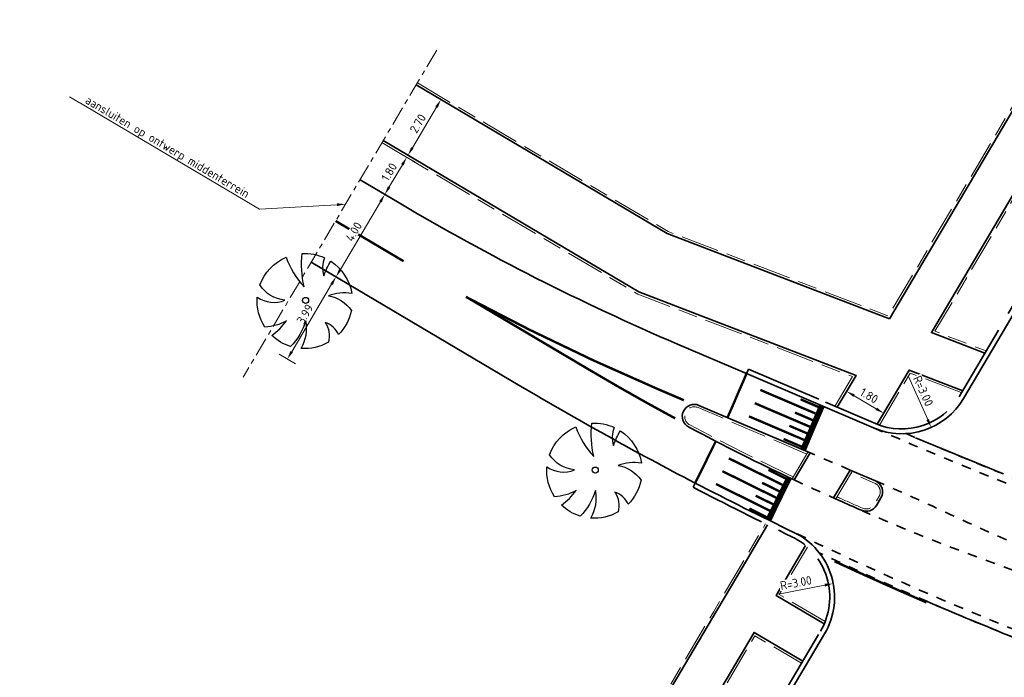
# Model space of a CAD drawing. Header units: metres. Extents: x 90561 to 91301, y 464732 to 465376.
# Tile 21 of 44: x 90961 to 91002, y 464974 to 465001. Entities that reach past the tile are written whole.
import ezdxf
from ezdxf import colors
from ezdxf.entities.mleader import LeaderData, LeaderLine
from ezdxf.math import Vec2, Vec3

# ---------------------------------------------------------------- set-up
doc = ezdxf.new("R2010")
doc.units = ezdxf.units.M
for name, pattern in [('VH-GAZONBAND_100X200', [9.5, 7.5, -2]), ('VH-OPSLUITBAND_100X200', [16, 8, -2, 4, -2]), ('VH-OPSLUITBAND_150X400', [30, 16, -4, 6, -4]), ('VW-1-1_STREEP', [2, 1, -1]), ('VW-30-270_STREEP', [3, 0.3, -2.7]), ('XX-AFBREEK', [7, 4, -1, 1, -1]), ('XX-HIDDEN', [4, 2, -2])]:
    doc.linetypes.add(name, pattern=pattern)
for name, color, linetype, lineweight in [('N-WE-GR-BOOM-S', 90, 'Continuous', 25), ('N-WE-VH-KANTOPSLUITING_GAZONBAND_100X200-G', 90, 'VH-GAZONBAND_100X200', 18), ('N-WE-VH-KANTOPSLUITING_OPSLUITBAND_100X200-G', 150, 'VH-OPSLUITBAND_100X200', 18), ('N-WE-VH-KANTOPSLUITING_OPSLUITBAND_200X250-G', 150, 'VH-OPSLUITBAND_150X400', 35), ('N-WE-VH-KANTOPSLUITING_VOORKANTBAND-G', 50, 'Continuous', 35), ('N-WE-VH-KANTVERHARDING-G', 210, 'Continuous', 35), ('N-WE-VH-MATERIAALGRENS-G', 7, 'XX-HIDDEN', 35), ('X-XX-AL-AFBREEKLIJN-G', 7, 'XX-AFBREEK', 18), ('X-XX-AL-M', 7, 'Continuous', 18), ('X-XX-AL-T18', 10, 'Continuous', 18)]:
    doc.layers.add(name, color=color, linetype=linetype, lineweight=lineweight)
for name, color, linetype, lineweight, true_color in [('N-WE-VH-PLATEAUMARKERING-G', 7, 'Continuous', 50, 0xffffff), ('N-WE-VW-MARKERING_DWARS_DRIEHOEK_5050-G', 7, 'VW-HAAIETAND50-L-N', 35, 0xffffff), ('N-WE-VW-MARKERING_LANGS_STREEP_11_010-G', 7, 'VW-1-1_STREEP', 13, 0xffffff), ('N-WE-VW-MARKERING_LANGS_STREEP_30270-G', 7, 'VW-30-270_STREEP', 13, 0xffffff), ('N-WE-VW-MARKERING_LANGS_STREEP_DOORGETROKKEN_010-G', 7, 'Continuous', 13, 0xffffff)]:
    doc.layers.add(name, color=color, linetype=linetype, lineweight=lineweight, true_color=true_color)
doc.styles.add('NLCS-ISO-M200-T18', font='NLCS-ISO.ttf', dxfattribs={"height": 0.36})
doc.linetypes.add('VW-HAAIETAND50-L-N', pattern='A,0,-0.5,[150,NLCS.SHX,S=1,R=0,X=-0.625,Y=-0.25],-0.5', length=1)
doc.dimstyles.new('NLCS-M200-T18-PIJL_L2_H1', dxfattribs={"dimscale": 0.2, "dimtxt": 2.5, "dimasz": 1.8, "dimexe": 2, "dimexo": 2, "dimgap": 0.7, "dimtad": 1, "dimzin": 0, "dimdsep": 46, "dimtxsty": 'NLCS-ISO-M200-T18', "dimcen": 0, "dimdle": 2, "dimclrd": 256, "dimclre": 256, "dimclrt": 10, "dimadec": 1, "dimazin": 0, "dimtfac": 1, "dimtdec": 3, "dimtofl": 0, "dimtmove": 0, "dimatfit": 3, "dimfxl": 2, "dimfxlon": 1, "dimtfillclr": 256, "dimtolj": 1, "dimtzin": 0, "dimlwd": -1, "dimlwe": -1, "dimarcsym": 0})

# ---------------------------------------------------------------- blocks, each defined once
blk = doc.blocks.new('*D21')
at = {"layer": 'Defpoints', "color": 0, "transparency": 16777216}
for p in [(90994.826, 464977.892), (90991.881, 464977.324)]:
    blk.add_point(p, dxfattribs=at)
at = {"layer": 'X-XX-AL-M', "transparency": 16777216}
blk.add_line((90992.537, 464977.451), (90994.473, 464977.824), dxfattribs=at)
blk.add_solid([(90994.462, 464977.883), (90994.484, 464977.765), (90994.826, 464977.892)], dxfattribs=at)
at = {"layer": 'X-XX-AL-M', "color": 10, "transparency": 16777216, "insert": (90993.267, 464977.917), "char_height": 0.36, "attachment_point": 5, "rotation": 10.9064, "style": 'NLCS-ISO-M200-T18', "bg_fill": 3, "box_fill_scale": 1.1, "bg_fill_color": 256, "bg_fill_true_color": 13158600, "bg_fill_transparency": 0}
blk.add_mtext('\\A1;R=3.00', dxfattribs=at)
blk = doc.blocks.new('baz_boom01')
blk.add_lwpolyline([(0.744, -0.622, -0.21749), (0.879, -1.749, -0.147185), (-0.246, -1.966, 0.215736), (-0.2, -1.21, -0.224989), (-0.758, -1.844, -0.150851), (-1.68, -1.119, 0.190296), (-0.655, -0.544, -0.129376), (-1.89, -0.727, -0.115876), (-2.026, 0.172, 0.078405), (-1.166, 0.078, -0.11516), (-1.938, 0.617, -0.166289), (-1.17, 1.649, 0.257071), (-0.544, 0.677, -0.230127), (-0.706, 1.885, -0.209158), (0.883, 1.769, 0.102084), (0.4, 0.411, -0.079219), (1.428, 1.346, -0.121905), (1.881, 0.505, 0.191542), (1.277, 0.055, -0.057002), (1.932, 0.22, -0.212153), (1.436, -1.316, 0.147861)], format="xyb", close=True)
blk.add_circle((0, 0), 0.125)
blk = doc.blocks.new('*D274')
at = {"layer": 'Defpoints', "color": 0, "transparency": 16777216}
for p in [(90997.69, 464987.145), (90998.916, 464984.407)]:
    blk.add_point(p, dxfattribs=at)
at = {"layer": 'X-XX-AL-M', "transparency": 16777216}
blk.add_line((90997.963, 464986.535), (90998.769, 464984.735), dxfattribs=at)
blk.add_solid([(90998.823, 464984.76), (90998.714, 464984.711), (90998.916, 464984.407)], dxfattribs=at)
at = {"layer": 'X-XX-AL-M', "color": 10, "transparency": 16777216, "insert": (90998.584, 464985.93), "char_height": 0.36, "attachment_point": 5, "rotation": 294.1084, "style": 'NLCS-ISO-M200-T18', "bg_fill": 3, "box_fill_scale": 1.1, "bg_fill_color": 256, "bg_fill_true_color": 13158600, "bg_fill_transparency": 0}
blk.add_mtext('\\A1;R=3.00', dxfattribs=at)
blk = doc.blocks.new('*D309')
at = {"layer": 'Defpoints', "color": 0, "transparency": 16777216}
for p in [(90977.406, 464998.71), (90978.441, 464998.097), (90976.03, 464996.387)]:
    blk.add_point(p, dxfattribs=at)
at = {"layer": 'X-XX-AL-M', "transparency": 16777216}
for p, q in [((90978.097, 464998.301), (90978.785, 464997.893)), ((90977.249, 464996.084), (90978.258, 464997.787)), ((90976.721, 464995.978), (90977.41, 464995.57))]:
    blk.add_line(p, q, dxfattribs=at)
for points in [[(90978.206, 464997.818), (90978.309, 464997.757), (90978.441, 464998.097)], [(90977.197, 464996.114), (90977.3, 464996.053), (90977.065, 464995.774)]]:
    blk.add_solid(points, dxfattribs=at)
at = {"layer": 'X-XX-AL-M', "color": 10, "transparency": 16777216, "insert": (90977.478, 464997.099), "char_height": 0.36, "attachment_point": 5, "rotation": 59.3715, "style": 'NLCS-ISO-M200-T18', "bg_fill": 3, "box_fill_scale": 1.1, "bg_fill_color": 256, "bg_fill_true_color": 13158600, "bg_fill_transparency": 0}
blk.add_mtext('\\A1;2.70', dxfattribs=at)
blk = doc.blocks.new('*D310')
at = {"layer": 'Defpoints', "color": 0, "transparency": 16777216}
for p in [(90975.979, 464996.301), (90977.014, 464995.688), (90975.062, 464994.752)]:
    blk.add_point(p, dxfattribs=at)
at = {"layer": 'X-XX-AL-M', "transparency": 16777216}
for p, q in [((90976.67, 464995.892), (90977.359, 464995.484)), ((90976.281, 464994.449), (90976.831, 464995.378)), ((90975.753, 464994.343), (90976.442, 464993.935))]:
    blk.add_line(p, q, dxfattribs=at)
for points in [[(90976.779, 464995.409), (90976.883, 464995.347), (90977.014, 464995.688)], [(90976.229, 464994.479), (90976.332, 464994.418), (90976.097, 464994.139)]]:
    blk.add_solid(points, dxfattribs=at)
at = {"layer": 'X-XX-AL-M', "color": 10, "transparency": 16777216, "insert": (90976.281, 464995.076), "char_height": 0.36, "attachment_point": 5, "rotation": 59.3715, "style": 'NLCS-ISO-M200-T18', "bg_fill": 3, "box_fill_scale": 1.1, "bg_fill_color": 256, "bg_fill_true_color": 13158600, "bg_fill_transparency": 0}
blk.add_mtext('\\A1;1.80', dxfattribs=at)
blk = doc.blocks.new('*D311')
at = {"layer": 'Defpoints', "color": 0, "transparency": 16777216}
for p in [(90975.062, 464994.752), (90976.097, 464994.139), (90973.024, 464991.31)]:
    blk.add_point(p, dxfattribs=at)
at = {"layer": 'X-XX-AL-M', "transparency": 16777216}
for p, q in [((90975.753, 464994.343), (90976.442, 464993.935)), ((90974.243, 464991.007), (90975.914, 464993.829)), ((90973.715, 464990.901), (90974.404, 464990.493))]:
    blk.add_line(p, q, dxfattribs=at)
for points in [[(90975.862, 464993.86), (90975.966, 464993.799), (90976.097, 464994.139)], [(90974.191, 464991.037), (90974.295, 464990.976), (90974.06, 464990.697)]]:
    blk.add_solid(points, dxfattribs=at)
at = {"layer": 'X-XX-AL-M', "color": 10, "transparency": 16777216, "insert": (90974.803, 464992.581), "char_height": 0.36, "attachment_point": 5, "rotation": 59.3715, "style": 'NLCS-ISO-M200-T18', "bg_fill": 3, "box_fill_scale": 1.1, "bg_fill_color": 256, "bg_fill_true_color": 13158600, "bg_fill_transparency": 0}
blk.add_mtext('\\A1;4.00', dxfattribs=at)
blk = doc.blocks.new('*D312')
at = {"layer": 'Defpoints', "color": 0, "transparency": 16777216}
for p in [(90973.024, 464991.31), (90970.99, 464987.874), (90972.025, 464987.261)]:
    blk.add_point(p, dxfattribs=at)
at = {"layer": 'X-XX-AL-M', "transparency": 16777216}
for p, q in [((90973.715, 464990.901), (90974.404, 464990.493)), ((90973.876, 464990.387), (90972.209, 464987.571)), ((90971.681, 464987.465), (90972.37, 464987.058))]:
    blk.add_line(p, q, dxfattribs=at)
for points in [[(90973.824, 464990.418), (90973.928, 464990.357), (90974.06, 464990.697)], [(90972.157, 464987.602), (90972.26, 464987.541), (90972.025, 464987.261)]]:
    blk.add_solid(points, dxfattribs=at)
at = {"layer": 'X-XX-AL-M', "color": 10, "transparency": 16777216, "insert": (90972.767, 464989.142), "char_height": 0.36, "attachment_point": 5, "rotation": 59.3715, "style": 'NLCS-ISO-M200-T18', "bg_fill": 3, "box_fill_scale": 1.1, "bg_fill_color": 256, "bg_fill_true_color": 13158600, "bg_fill_transparency": 0}
blk.add_mtext('\\A1;3.99', dxfattribs=at)
blk = doc.blocks.new('*D328')
at = {"layer": 'Defpoints', "color": 0, "transparency": 16777216}
for p in [(90995.386, 464985.918), (90996.935, 464985.001), (90996.935, 464985.001)]:
    blk.add_point(p, dxfattribs=at)
at = {"layer": 'X-XX-AL-M', "transparency": 16777216}
for p, q in [((90995.386, 464985.918), (90995.182, 464985.574)), ((90995.696, 464985.735), (90996.625, 464985.185)), ((90996.935, 464985.001), (90996.731, 464984.657))]:
    blk.add_line(p, q, dxfattribs=at)
for points in [[(90995.726, 464985.786), (90995.665, 464985.683), (90995.386, 464985.918)], [(90996.656, 464985.236), (90996.595, 464985.133), (90996.935, 464985.001)]]:
    blk.add_solid(points, dxfattribs=at)
at = {"layer": 'X-XX-AL-M', "color": 10, "transparency": 16777216, "insert": (90996.323, 464985.735), "char_height": 0.36, "attachment_point": 5, "rotation": 329.3926, "style": 'NLCS-ISO-M200-T18', "bg_fill": 3, "box_fill_scale": 1.1, "bg_fill_color": 256, "bg_fill_true_color": 13158600, "bg_fill_transparency": 0}
blk.add_mtext('\\A1;1.80', dxfattribs=at)

msp = doc.modelspace()

# ---------------------------------------------------------------- linework, layer by layer
at = {"layer": 'N-WE-VH-KANTOPSLUITING_GAZONBAND_100X200-G', "ltscale": 0.2, "flags": 128}
for points in [[(90993.719, 464983.297), (90989.179, 464985.238, 0.957964), (90988.833, 464984.517, 0.012356), (90993.157, 464982.347, 0.012356)], [(90994.985, 464981.508, 0.000347), (90995.109, 464981.453, 0.001272), (90996.042, 464981.04, 0.3793), (90996.547, 464981.203), (90996.732, 464981.516, 0.452848), (90996.545, 464982.088), (90995.573, 464982.504)]]:
    msp.add_lwpolyline(points, format="xyb", dxfattribs=at)
at = {"layer": 'N-WE-VH-KANTOPSLUITING_OPSLUITBAND_100X200-G', "ltscale": 0.2, "flags": 128}
for points in [[(90977.457, 464998.796), (90987.927, 464992.597), (90997.13, 464989.063), (91033.914, 465051.242)], [(91035.635, 465050.224), (90999.075, 464988.423), (91001.214, 464987.602)], [(90994.906, 464985.304), (90995.632, 464986.532), (90986.66, 464989.977), (90975.979, 464996.301)], [(90996.757, 464984.505), (90998.042, 464986.677), (91000.181, 464985.856)], [(90993.106, 464982.26), (90993.77, 464983.383)], [(90994.933, 464981.421), (90995.625, 464982.59)], [(90960.952, 464927.907), (90989.833, 464976.728), (90990.851, 464978.449), (90991.995, 464980.383)], [(90994.486, 464976.299), (90992.572, 464977.431), (90993.745, 464979.413)], [(90962.695, 464926.926), (90991.554, 464975.709), (90993.498, 464974.559)]]:
    msp.add_lwpolyline(points, dxfattribs=at)
at = {"layer": 'N-WE-VH-KANTOPSLUITING_OPSLUITBAND_200X250-G', "ltscale": 0.2}
for points in [[(90991.281, 464986.841), (90994.499, 464985.465), (90996.589, 464984.571, 0.376606), (91000.1, 464985.719), (91003.143, 464990.862)], [(90992.581, 464973.009), (90994.291, 464975.899, 0.439423), (90993.096, 464979.847, -0.007682), (90988.969, 464981.913)]]:
    msp.add_lwpolyline(points, format="xyb", dxfattribs=at)
at = {"layer": 'N-WE-VH-KANTOPSLUITING_VOORKANTBAND-G', "ltscale": 0.2, "flags": 128}
for points in [[(90991.202, 464986.657), (90996.511, 464984.387, 0.376606), (91000.272, 464985.618), (91036.835, 465047.423, 0.414225), (91036.132, 465050.163), (91033.55, 465051.69)], [(90993.863, 464983.344), (90989.218, 464985.33, 0.957964), (90988.786, 464984.429)], [(90988.786, 464984.429, 0.012588), (90993.197, 464982.218, 0.012588)], [(90994.841, 464981.463, 0.000633), (90995.068, 464981.361, 0.001272), (90996.002, 464980.949, 0.3793), (90996.633, 464981.152), (90996.818, 464981.466, 0.452848), (90996.585, 464982.18), (90995.532, 464982.63)], [(90960.85, 464927.734), (90963.032, 464926.508, 0.407775), (90965.733, 464927.233), (90994.463, 464975.797, 0.439678), (90993.18, 464980.028, -0.007678), (90989.06, 464982.087, -0.007678)]]:
    msp.add_lwpolyline(points, format="xyb", dxfattribs=at)
for points in [[(90997.173, 464988.939), (91034, 465051.191)], [(91035.549, 465050.275), (90998.929, 464988.372), (91001.162, 464987.515)], [(90977.406, 464998.71), (90987.883, 464992.507), (90997.173, 464988.939)], [(90994.993, 464985.253), (90995.779, 464986.582), (90986.703, 464990.068), (90976.03, 464996.387)], [(90991.202, 464986.657), (90991.281, 464986.841)], [(90996.662, 464984.541), (90997.999, 464986.801), (91000.233, 464985.943)], [(90993.197, 464982.218), (90993.863, 464983.344)], [(90994.841, 464981.463), (90995.532, 464982.63)], [(90989.06, 464982.087), (90988.969, 464981.913)], [(90961.039, 464927.858), (90989.97, 464976.763), (90990.886, 464978.312), (90992.085, 464980.338)], [(90994.447, 464976.205), (90992.435, 464977.396), (90993.668, 464979.479)], [(90962.608, 464926.975), (90991.519, 464975.846), (90993.549, 464974.645)]]:
    msp.add_lwpolyline(points, dxfattribs=at)
at = {"layer": 'N-WE-VH-KANTVERHARDING-G', "ltscale": 0.2, "flags": 128}
for points in [[(90991.202, 464986.657), (90988.321, 464987.889, -0.032624), (90976.695, 464993.785), (90975.062, 464994.752)], [(90989.06, 464982.087, -0.013954), (90981.741, 464986.149), (90973.024, 464991.31)]]:
    msp.add_lwpolyline(points, format="xyb", dxfattribs=at)
at = {"layer": 'N-WE-VH-MATERIAALGRENS-G', "ltscale": 0.2, "flags": 128}
for points in [[(90996.511, 464984.387), (90998.211, 464983.66, 0.024288), (91011.864, 464978.59)], [(90997.865, 464984.15), (90998.335, 464983.949, 0.024303), (91011.968, 464978.887)], [(90993.197, 464982.218, 0.004617), (90994.841, 464981.463, 0.004617)], [(90996.585, 464982.18, -0.008648), (90999.741, 464980.765, 0.030358), (91011.016, 464976.287, 0.030358)], [(90996.002, 464980.949), (90996.073, 464980.917, 0.016354), (91000.621, 464979.079), (91005.884, 464977.149, 0.008594), (91010.769, 464975.453)], [(91009.967, 464973.159, -0.030253), (90993.183, 464980.027)], [(91009.96, 464972.829, -0.028211), (90994.243, 464979.173)]]:
    msp.add_lwpolyline(points, format="xyb", dxfattribs=at)
msp.add_lwpolyline([(90995.532, 464982.63), (90993.863, 464983.344)], dxfattribs=at)
at = {"layer": 'N-WE-VH-PLATEAUMARKERING-G', "ltscale": 0.2}
for points in [[(90990.868, 464985.875), (90991.104, 464986.427)], [(90991.104, 464986.427), (90991.202, 464986.657)], [(90990.632, 464985.324), (90990.868, 464985.875)], [(90990.415, 464984.818), (90990.632, 464985.324)], [(90994.322, 464985.051), (90994.42, 464985.281)], [(90994.086, 464984.499), (90994.322, 464985.051)], [(90993.85, 464983.948), (90994.086, 464984.499)], [(90989.812, 464983.608), (90989.923, 464983.833)], [(90993.634, 464983.442), (90993.85, 464983.948)], [(90989.546, 464983.071), (90989.812, 464983.608)], [(90989.28, 464982.533), (90989.546, 464983.071)], [(90989.062, 464982.091), (90989.28, 464982.533)], [(90992.949, 464982.058), (90993.06, 464982.282)], [(90992.683, 464981.52), (90992.949, 464982.058)], [(90992.418, 464980.982), (90992.683, 464981.52)], [(90992.185, 464980.512), (90992.418, 464980.982)]]:
    msp.add_lwpolyline(points, dxfattribs=at)
at = {"layer": 'N-WE-VH-PLATEAUMARKERING-G', "ltscale": 0.2, "const_width": 0.1, "flags": 128}
for points in [[(90994.079, 464984.992), (90991.78, 464985.975)], [(90993.843, 464984.44), (90991.544, 464985.423)], [(90994.197, 464985.267), (90993.461, 464985.582)], [(90993.961, 464984.716), (90993.225, 464985.03)], [(90993.607, 464983.888), (90991.308, 464984.871)], [(90993.725, 464984.164), (90992.989, 464984.479)], [(90993.489, 464983.612), (90992.753, 464983.927)], [(90992.704, 464982.012), (90990.462, 464983.119)], [(90992.438, 464981.474), (90990.197, 464982.582)], [(90992.836, 464982.281), (90992.119, 464982.635)], [(90992.172, 464980.936), (90989.931, 464982.044)], [(90992.571, 464981.743), (90991.853, 464982.097)], [(90992.305, 464981.205), (90991.588, 464981.559)], [(90992.039, 464980.667), (90991.322, 464981.021)]]:
    msp.add_lwpolyline(points, dxfattribs=at)
at = {"layer": 'N-WE-VH-PLATEAUMARKERING-G', "ltscale": 0.2, "const_width": 0.2}
for points in [[(90993.994, 464984.539), (90994.23, 464985.09)], [(90994.23, 464985.09), (90994.328, 464985.32)], [(90993.758, 464983.987), (90993.994, 464984.539)], [(90993.542, 464983.481), (90993.758, 464983.987)], [(90992.594, 464981.564), (90992.86, 464982.102)], [(90992.86, 464982.102), (90992.97, 464982.325)], [(90992.328, 464981.026), (90992.594, 464981.564)], [(90992.096, 464980.556), (90992.328, 464981.026)]]:
    msp.add_lwpolyline(points, dxfattribs=at)
at = {"layer": 'N-WE-VW-MARKERING_DWARS_DRIEHOEK_5050-G', "flags": 128}
msp.add_lwpolyline([(91001.901, 464982.479), (90998.267, 464983.978)], dxfattribs=at)
msp.add_lwpolyline([(90998.745, 464977.143, 0.012591), (91006.158, 464974.17, 0.012591)], format="xyb", dxfattribs=at)
at = {"layer": 'N-WE-VW-MARKERING_LANGS_STREEP_11_010-G', "const_width": 0.1, "flags": 128}
msp.add_lwpolyline([(90998.719, 464977.1, -0.006992), (90994.881, 464978.819)], format="xyb", dxfattribs=at)
at = {"layer": 'N-WE-VW-MARKERING_LANGS_STREEP_30270-G', "const_width": 0.1, "flags": 128}
msp.add_lwpolyline([(90976.881, 464991.351), (90974.043, 464993.031)], dxfattribs=at)
at = {"layer": 'N-WE-VW-MARKERING_LANGS_STREEP_DOORGETROKKEN_010-G', "ltscale": 0.2, "const_width": 0.1, "flags": 128}
for points in [[(90988.59, 464985.544), (90987.515, 464986.004, -0.021834), (90979.485, 464989.861, -0.019062)], [(90988.226, 464984.786, -0.010092), (90984.714, 464986.771), (90979.488, 464989.865)]]:
    msp.add_lwpolyline(points, format="xyb", dxfattribs=at)
at = {"layer": 'X-XX-AL-AFBREEKLIJN-G', "ltscale": 0.2, "flags": 128}
msp.add_lwpolyline([(90978.265, 465000.161), (90970.182, 464986.509)], dxfattribs=at)

# ---------------------------------------------------------------- block references
at = {"layer": 'N-WE-GR-BOOM-S', "rotation": 50.8791053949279}
msp.add_blockref('baz_boom01', (90984.887, 464982.63), dxfattribs=at)

# ---------------------------------------------------------------- next in the draw order: dimensions: what is measured, and where the dimension line sits
at = {"layer": 'X-XX-AL-M'}
for p1, p2, distance, picture, middle in [((90976.03, 464996.387), (90977.406, 464998.71), -1.203, '*D309', (90977.478, 464997.099)), ((90995.386, 464985.918), (90996.935, 464985.001), 0, '*D328', (90996.323, 464985.735))]:
    dim = msp.add_aligned_dim(p1=p1, p2=p2, distance=distance, dimstyle='NLCS-M200-T18-PIJL_L2_H1', override={"dimtfill": 1}, dxfattribs=at)
    dim.commit()
    dim.dimension.update_dxf_attribs({"geometry": picture, "text_midpoint": middle})
for center, mpoint, picture, middle in [((90997.69, 464987.145), (90998.916, 464984.407), '*D274', (90998.292, 464985.8)), ((90991.881, 464977.324), (90994.826, 464977.892), '*D21', (90993.328, 464977.603))]:
    dim = msp.add_radius_dim(center=center, mpoint=mpoint, dimstyle='NLCS-M200-T18-PIJL_L2_H1', override={"dimpost": 'R=<>', "dimtfill": 1}, dxfattribs=at)
    dim.commit()
    dim.dimension.update_dxf_attribs({"geometry": picture, "text_midpoint": middle, "dimtype": 164})

# ---------------------------------------------------------------- next in the draw order: leaders
at = {"layer": 'X-XX-AL-T18'}
ml = msp.add_multileader_mtext('Standard', dxfattribs=at)
ml.set_content('aansluiten op ontwerp middenterrein', color=256, style='NLCS-ISO-M200-T18')
ml.set_leader_properties(color=256, linetype='ByLayer', lineweight=-1)
ml.build(insert=Vec2(0, 0))
ml.multileader.update_dxf_attribs({"text_left_attachment_type": 5, "text_right_attachment_type": 5, "dogleg_length": 0.36, "arrow_head_size": 0.36})
ctx = ml.context
ctx.base_point, ctx.char_height, ctx.arrow_head_size, ctx.landing_gap_size, ctx.plane_origin, ctx.plane_x_axis, ctx.plane_y_axis = Vec3(90963.341, 464997.972), 0.36, 0.36, 0.18, Vec3(90974.458, 464993.732), Vec3(0.860628, -0.509234), Vec3(0.509234, 0.860628)
ctx.left_attachment, ctx.right_attachment = 5, 5
notes = []
notes.append((ctx, [(1, (1, 1, 0), (90970.869, 464993.518), (-0.860628, 0.509234), 0.36, [(0, [(90974.458, 464993.732)], 0, [])])]))
ctx.mtext.insert, ctx.mtext.text_direction, ctx.mtext.rotation, ctx.mtext.flow_direction = Vec3(90963.734, 464998.284), Vec3(0.860628, -0.509234), 5.748891, 5
ctx.mtext.has_bg_fill, ctx.mtext.bg_color, ctx.mtext.bg_scale_factor, ctx.mtext.bg_transparency, ctx.mtext.use_window_bg_color = 1, -1027028792, 1.5, 0, 1
for ctx, leaders in notes:
    for number, flags, end, landing, length, lines in leaders:
        leader = LeaderData()
        leader.index, (leader.has_last_leader_line, leader.has_dogleg_vector, leader.attachment_direction) = number, flags
        leader.last_leader_point, leader.dogleg_vector, leader.dogleg_length = Vec3(end), Vec3(landing), length
        for number, points, colour, breaks in lines:
            line = LeaderLine()
            line.index, line.vertices, line.color, line.breaks = number, Vec3.list(points), colors.encode_raw_color(colour), breaks
            leader.lines.append(line)
        ctx.leaders.append(leader)

# ---------------------------------------------------------------- next in the draw order: dimensions: what is measured, and where the dimension line sits
at = {"layer": 'X-XX-AL-M'}
dim = msp.add_aligned_dim(p1=(90975.062, 464994.752), p2=(90975.979, 464996.301), distance=-1.203, dimstyle='NLCS-M200-T18-PIJL_L2_H1', override={"dimtfill": 1}, dxfattribs=at)
dim.commit()
dim.dimension.update_dxf_attribs({"geometry": '*D310', "text_midpoint": (90976.281, 464995.076)})

# ---------------------------------------------------------------- next in the draw order: dimensions: what is measured, and where the dimension line sits
dim = msp.add_aligned_dim(p1=(90973.024, 464991.31), p2=(90975.062, 464994.752), distance=-1.203, dimstyle='NLCS-M200-T18-PIJL_L2_H1', override={"dimtfill": 1}, dxfattribs=at)
dim.commit()
dim.dimension.update_dxf_attribs({"geometry": '*D311', "text_midpoint": (90974.803, 464992.581)})

# ---------------------------------------------------------------- next in the draw order: dimensions: what is measured, and where the dimension line sits
dim = msp.add_aligned_dim(p1=(90973.024, 464991.31), p2=(90970.99, 464987.874), distance=1.203, dimstyle='NLCS-M200-T18-PIJL_L2_H1', override={"dimtfill": 1}, dxfattribs=at)
dim.commit()
dim.dimension.update_dxf_attribs({"geometry": '*D312', "text_midpoint": (90972.767, 464989.142)})

# ---------------------------------------------------------------- next in the draw order: block references
at = {"layer": 'N-WE-GR-BOOM-S', "rotation": 50.8791053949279}
msp.add_blockref('baz_boom01', (90972.79, 464989.715), dxfattribs=at)

doc.saveas('drawing.dxf')
